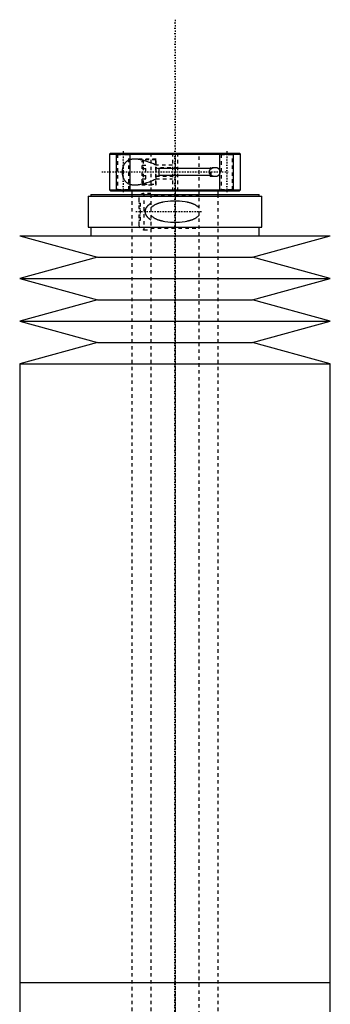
# Model space of a CAD drawing. Extents: x -125 to 125, y -136 to 715.
# Tile 11 of 11: x -45 to 45, y 429 to 715. Entities that reach past the tile are written whole.
import ezdxf

# ---------------------------------------------------------------- set-up
doc = ezdxf.new("R2010")
doc.units = 0
doc.linetypes.add('CENTER', pattern=[1.5, 0.45, -0.5, 0.05, -0.5])
doc.linetypes.add('DASHED', pattern=[2, 1, -1])
for name, color, linetype in [('AM_0', 7, 'CONTINUOUS'), ('AM_10', 7, 'CONTINUOUS'), ('AM_3', 7, 'DASHED'), ('AM_7', 7, 'CENTER')]:
    doc.layers.add(name, color=color, linetype=linetype)

msp = doc.modelspace()

# ---------------------------------------------------------------- linework, layer by layer
at = {"layer": 'AM_0', "color": 7, "linetype": 'CONTINUOUS'}
for p, q in [((-18.7, 676.5), (-19, 676.2)), ((-19, 676.2), (-19, 665.8)), ((-19, 676.2), (19, 676.2)), ((-18.7, 676.5), (18.7, 676.5)), ((19, 676.2), (18.7, 676.5)), ((19, 665.8), (19, 676.2)), ((-19, 665.8), (-18.7, 665.5)), ((-19, 665.8), (19, 665.8)), ((18.7, 665.5), (19, 665.8)), ((-25.15, 664), (-25.15, 655)), ((-25.15, 664), (25.15, 664)), ((-24.35, 664.5), (-24.35, 664)), ((-24.35, 664.5), (24.35, 664.5)), ((-18.7, 665.5), (18.7, 665.5)), ((-12.5, 665.5), (-12.5, 664.5)), ((12.5, 664.5), (12.5, 665.5)), ((24.35, 664), (24.35, 664.5)), ((25.15, 655), (25.15, 664)), ((-25.15, 655), (25.15, 655)), ((-24.35, 655), (-24.35, 652.5)), ((24.35, 652.5), (24.35, 655)), ((-45, 652.5), (-22.5, 646.3)), ((-45, 652.5), (45, 652.5)), ((22.5, 646.3), (45, 652.5)), ((-22.5, 646.3), (-45, 640.1)), ((-22.5, 646.3), (22.5, 646.3)), ((45, 640.1), (22.5, 646.3)), ((-45, 640.1), (-22.5, 633.9)), ((-45, 640.1), (45, 640.1)), ((22.5, 633.9), (45, 640.1)), ((-22.5, 633.9), (-45, 627.7)), ((-22.5, 633.9), (22.5, 633.9)), ((45, 627.7), (22.5, 633.9)), ((-45, 627.7), (-22.5, 621.5)), ((-45, 627.7), (45, 627.7)), ((22.5, 621.5), (45, 627.7)), ((-22.5, 621.5), (-45, 615.3)), ((-22.5, 621.5), (22.5, 621.5)), ((45, 615.3), (22.5, 621.5)), ((-45, 615.3), (-45, 435.75)), ((-45, 615.3), (45, 615.3)), ((45, 435.75), (45, 615.3)), ((-45, 435.75), (-45, 401.5)), ((-45, 435.75), (45, 435.75)), ((-45, 435.75), (0, 435.75)), ((45, 388), (45, 435.75))]:
    msp.add_line(p, q, dxfattribs=at)
at = {"layer": 'AM_10', "color": 7, "linetype": 'CONTINUOUS'}
for p, q in [((-17, 665.5), (-17, 676.5)), ((-13, 665.5), (-13, 676.5)), ((13, 665.5), (13, 676.5)), ((17, 665.5), (17, 676.5)), ((-5.5, 672.25), (-4.65, 671.97)), ((-4.65, 672.25), (-4.65, 669.75)), ((10.5, 671.97), (-4.65, 671.97)), ((-5.5, 669.75), (-4.65, 670.03)), ((10.5, 670.03), (-4.65, 670.03))]:
    msp.add_line(p, q, dxfattribs=at)
at = {"layer": 'AM_3', "color": 6, "linetype": 'DASHED'}
for p, q in [((-17, 676.5), (-16.62, 676.12)), ((-16.62, 676.12), (-16.62, 665.88)), ((-16.62, 676.12), (-13.38, 676.12)), ((-13.38, 676.12), (-13, 676.5)), ((-13.38, 665.88), (-13.38, 676.12)), ((-5.5, 674.75), (-11.66, 674.75)), ((-9.1, 674.5), (-9.5, 674.1)), ((-5.6, 674.5), (-9.1, 674.5)), ((-9.1, 667.5), (-9.1, 674.5)), ((-7, 676.5), (-7, -97.5)), ((-5.6, 667.5), (-5.6, 674.5)), ((-5.5, 667.25), (-5.5, 674.75)), ((-0.75, 676.5), (-0.75, 665.5)), ((0.75, 676.5), (0.75, 665.5)), ((7, -97.5), (7, 676.5)), ((13, 676.5), (13.38, 676.12)), ((13.38, 676.12), (13.38, 665.88)), ((13.38, 676.12), (16.62, 676.12)), ((16.62, 676.12), (17, 676.5)), ((16.62, 665.88), (16.62, 676.12)), ((-9.5, 667.9), (-9.5, 674.1)), ((-9.5, 673.02), (-8.5, 673.02)), ((-9.5, 672.01), (-8.5, 672.01)), ((-8.5, 668.98), (-8.5, 673.02)), ((-0.75, 673), (-5.5, 673)), ((0.75, 672.25), (-5.5, 672.25)), ((11.66, 672.25), (10.22, 672.25)), ((10.5, 671.97), (10.22, 672.25)), ((10.22, 669.75), (10.22, 672.25)), ((10.5, 670.03), (10.5, 671.97)), ((-9.5, 669.99), (-8.5, 669.99)), ((-9.5, 668.98), (-8.5, 668.98)), ((-5.5, 669.75), (0.75, 669.75)), ((-5.5, 669), (-0.75, 669)), ((10.22, 669.75), (10.5, 670.03)), ((10.22, 669.75), (11.66, 669.75)), ((-16.62, 665.88), (-17, 665.5)), ((-16.62, 665.88), (-13.38, 665.88)), ((-13, 665.5), (-13.38, 665.88)), ((-11.66, 667.25), (-5.5, 667.25)), ((-9.5, 667.9), (-9.1, 667.5)), ((-9.1, 667.5), (-5.6, 667.5)), ((13.38, 665.88), (13, 665.5)), ((13.38, 665.88), (16.62, 665.88)), ((17, 665.5), (16.62, 665.88)), ((-12.5, 664.5), (-12.5, -56.5)), ((-10.5, 663.25), (-10.5, 660.4)), ((-7, 664.75), (-9, 664.75)), ((-9, 664.75), (-9, 654.25)), ((7, 664.3), (-7, 664.3)), ((12.5, -56.5), (12.5, 664.5)), ((-10.5, 662), (-10, 662)), ((-10.5, 660.4), (-10, 660.4)), ((-10, 657), (-10, 662)), ((-10.5, 658.6), (-10.5, 655.75)), ((-10.5, 658.6), (-10, 658.6)), ((-10.5, 657), (-10, 657)), ((-7, 654.7), (7, 654.7)), ((-9, 654.25), (-7, 654.25))]:
    msp.add_line(p, q, dxfattribs=at)
for points in [[(-11.66, 674.75, 0), (-11.71, 674.75, 0), (-11.81, 674.75, 0), (-11.92, 674.74, 0), (-11.97, 674.74, 0), (-12.02, 674.74, 0), (-12.12, 674.73, 0), (-12.21, 674.72, 0), (-12.31, 674.71, 0), (-12.41, 674.7, 0), (-12.5, 674.69, 0), (-12.55, 674.68, 0), (-12.6, 674.67, 0), (-12.7, 674.65, 0), (-12.79, 674.63, 0), (-12.89, 674.6, 0), (-12.98, 674.58, 0), (-13.08, 674.55, 0), (-13.13, 674.53, 0), (-13.17, 674.51, 0), (-13.27, 674.48, 0), (-13.36, 674.44, 0), (-13.41, 674.42, 0), (-13.45, 674.4, 0), (-13.54, 674.35, 0), (-13.63, 674.31, 0), (-13.68, 674.28, 0), (-13.72, 674.26, 0), (-13.81, 674.2, 0), (-13.89, 674.15, 0), (-13.98, 674.09, 0), (-14.06, 674.02, 0), (-14.14, 673.96, 0), (-14.18, 673.92, 0), (-14.22, 673.89, 0), (-14.29, 673.81, 0), (-14.36, 673.74, 0), (-14.43, 673.66, 0), (-14.5, 673.58, 0), (-14.57, 673.5, 0), (-14.6, 673.45, 0), (-14.63, 673.41, 0), (-14.69, 673.32, 0), (-14.74, 673.23, 0), (-14.8, 673.13, 0), (-14.85, 673.03, 0), (-14.9, 672.93, 0), (-14.93, 672.88, 0), (-14.95, 672.82, 0), (-15, 672.71, 0), (-15.04, 672.59, 0), (-15.08, 672.48, 0), (-15.12, 672.36, 0), (-15.16, 672.23, 0), (-15.17, 672.17, 0), (-15.19, 672.11, 0), (-15.22, 671.98, 0), (-15.24, 671.85, 0), (-15.26, 671.72, 0), (-15.28, 671.59, 0), (-15.29, 671.46, 0), (-15.3, 671.39, 0), (-15.3, 671.32, 0), (-15.31, 671.19, 0), (-15.31, 671.06, 0), (-15.31, 671, 0), (-15.31, 670.94, 0), (-15.31, 670.81, 0), (-15.3, 670.68, 0), (-15.3, 670.61, 0), (-15.29, 670.54, 0), (-15.28, 670.41, 0), (-15.26, 670.28, 0), (-15.24, 670.15, 0), (-15.22, 670.02, 0), (-15.19, 669.89, 0), (-15.17, 669.83, 0), (-15.16, 669.77, 0), (-15.12, 669.64, 0), (-15.08, 669.52, 0), (-15.04, 669.41, 0), (-15, 669.29, 0), (-14.95, 669.18, 0), (-14.93, 669.12, 0), (-14.9, 669.07, 0), (-14.85, 668.97, 0), (-14.8, 668.87, 0), (-14.74, 668.77, 0), (-14.69, 668.68, 0), (-14.63, 668.59, 0), (-14.6, 668.55, 0), (-14.57, 668.5, 0), (-14.5, 668.42, 0), (-14.43, 668.34, 0), (-14.36, 668.26, 0), (-14.29, 668.19, 0), (-14.22, 668.11, 0), (-14.18, 668.08, 0), (-14.14, 668.04, 0), (-14.06, 667.98, 0), (-13.98, 667.91, 0), (-13.89, 667.85, 0), (-13.81, 667.8, 0), (-13.72, 667.74, 0), (-13.68, 667.72, 0), (-13.63, 667.69, 0), (-13.54, 667.65, 0), (-13.45, 667.6, 0), (-13.41, 667.58, 0), (-13.36, 667.56, 0), (-13.27, 667.52, 0), (-13.17, 667.49, 0), (-13.13, 667.47, 0), (-13.08, 667.45, 0), (-12.98, 667.42, 0), (-12.89, 667.4, 0), (-12.79, 667.37, 0), (-12.7, 667.35, 0), (-12.6, 667.33, 0), (-12.55, 667.32, 0), (-12.5, 667.31, 0), (-12.41, 667.3, 0), (-12.31, 667.29, 0), (-12.21, 667.28, 0), (-12.12, 667.27, 0), (-12.02, 667.26, 0), (-11.97, 667.26, 0), (-11.92, 667.26, 0), (-11.81, 667.25, 0), (-11.71, 667.25, 0), (-11.66, 667.25, 0)], [(-9.22, 674.39, 0), (-9.29, 674.4, 0), (-9.43, 674.44, 0), (-9.57, 674.47, 0), (-9.64, 674.49, 0), (-9.71, 674.51, 0), (-9.85, 674.54, 0), (-9.99, 674.57, 0), (-10.13, 674.59, 0), (-10.27, 674.62, 0), (-10.41, 674.64, 0), (-10.48, 674.65, 0), (-10.54, 674.66, 0), (-10.68, 674.68, 0), (-10.81, 674.7, 0), (-10.95, 674.71, 0), (-11.08, 674.72, 0), (-11.21, 674.73, 0), (-11.28, 674.74, 0), (-11.34, 674.74, 0), (-11.47, 674.75, 0), (-11.6, 674.75, 0), (-11.66, 674.75, 0)], [(-7, 673.64, 0), (-7.37, 673.78, 0), (-8.12, 674.05, 0), (-8.85, 674.28, 0), (-9.22, 674.39, 0)], [(-5.5, 672.98, 0), (-5.75, 673.1, 0), (-6.24, 673.32, 0), (-6.75, 673.54, 0), (-7, 673.64, 0)], [(10.22, 671.73, 0), (10.19, 671.7, 0), (10.13, 671.63, 0), (10.09, 671.59, 0), (10.08, 671.58, 0), (10.07, 671.57, 0), (10.06, 671.56, 0), (10.06, 671.56, 0), (10.05, 671.55, 0), (10.04, 671.53, 0), (10.04, 671.53, 0), (10.03, 671.52, 0), (10.02, 671.51, 0), (10.01, 671.5, 0), (10.01, 671.49, 0), (10, 671.48, 0), (9.99, 671.47, 0), (9.99, 671.46, 0), (9.98, 671.44, 0), (9.97, 671.43, 0), (9.96, 671.42, 0), (9.96, 671.41, 0), (9.95, 671.4, 0), (9.95, 671.39, 0), (9.94, 671.37, 0), (9.93, 671.36, 0), (9.93, 671.34, 0), (9.92, 671.33, 0), (9.92, 671.32, 0), (9.91, 671.32, 0), (9.91, 671.3, 0), (9.9, 671.29, 0), (9.89, 671.27, 0), (9.89, 671.26, 0), (9.88, 671.24, 0), (9.88, 671.23, 0), (9.88, 671.23, 0), (9.88, 671.21, 0), (9.87, 671.2, 0), (9.87, 671.18, 0), (9.86, 671.17, 0), (9.86, 671.15, 0), (9.86, 671.14, 0), (9.86, 671.13, 0), (9.86, 671.12, 0), (9.85, 671.1, 0), (9.85, 671.09, 0), (9.85, 671.07, 0), (9.85, 671.06, 0), (9.85, 671.05, 0), (9.85, 671.04, 0), (9.85, 671.02, 0), (9.85, 671.01, 0), (9.85, 671, 0), (9.85, 670.99, 0), (9.85, 670.98, 0), (9.85, 670.96, 0), (9.85, 670.95, 0), (9.85, 670.94, 0), (9.85, 670.93, 0), (9.85, 670.91, 0), (9.85, 670.9, 0), (9.86, 670.88, 0), (9.86, 670.87, 0), (9.86, 670.86, 0), (9.86, 670.85, 0), (9.86, 670.83, 0), (9.87, 670.82, 0), (9.87, 670.8, 0), (9.88, 670.79, 0), (9.88, 670.77, 0), (9.88, 670.77, 0), (9.88, 670.76, 0), (9.89, 670.74, 0), (9.89, 670.73, 0), (9.9, 670.71, 0), (9.91, 670.7, 0), (9.91, 670.68, 0), (9.92, 670.68, 0), (9.92, 670.67, 0), (9.93, 670.66, 0), (9.93, 670.64, 0), (9.94, 670.63, 0), (9.95, 670.61, 0), (9.95, 670.6, 0), (9.96, 670.59, 0), (9.96, 670.58, 0), (9.97, 670.57, 0), (9.98, 670.56, 0), (9.99, 670.54, 0), (9.99, 670.53, 0), (10, 670.52, 0), (10.01, 670.51, 0), (10.01, 670.5, 0), (10.02, 670.49, 0), (10.03, 670.48, 0), (10.04, 670.47, 0), (10.04, 670.47, 0), (10.05, 670.45, 0), (10.06, 670.44, 0), (10.06, 670.44, 0), (10.07, 670.43, 0), (10.08, 670.42, 0), (10.09, 670.41, 0), (10.13, 670.37, 0), (10.19, 670.3, 0), (10.22, 670.27, 0)], [(11.66, 672.25, 0), (11.62, 672.25, 0), (11.54, 672.25, 0), (11.46, 672.24, 0), (11.42, 672.24, 0), (11.38, 672.23, 0), (11.3, 672.22, 0), (11.21, 672.2, 0), (11.13, 672.18, 0), (11.04, 672.16, 0), (10.96, 672.14, 0), (10.92, 672.12, 0), (10.88, 672.11, 0), (10.79, 672.08, 0), (10.71, 672.04, 0), (10.63, 672, 0), (10.55, 671.96, 0), (10.47, 671.91, 0), (10.44, 671.89, 0), (10.4, 671.87, 0), (10.33, 671.81, 0), (10.26, 671.76, 0), (10.22, 671.73, 0)], [(11.66, 669.75, 0), (11.68, 669.75, 0), (11.72, 669.75, 0), (11.75, 669.75, 0), (11.77, 669.75, 0), (11.79, 669.75, 0), (11.82, 669.76, 0), (11.86, 669.76, 0), (11.9, 669.76, 0), (11.93, 669.77, 0), (11.97, 669.77, 0), (11.99, 669.78, 0), (12.01, 669.78, 0), (12.04, 669.79, 0), (12.08, 669.8, 0), (12.12, 669.8, 0), (12.15, 669.81, 0), (12.19, 669.82, 0), (12.21, 669.83, 0), (12.22, 669.84, 0), (12.26, 669.85, 0), (12.3, 669.86, 0), (12.31, 669.87, 0), (12.33, 669.87, 0), (12.36, 669.89, 0), (12.4, 669.91, 0), (12.42, 669.91, 0), (12.43, 669.92, 0), (12.47, 669.94, 0), (12.5, 669.96, 0), (12.53, 669.98, 0), (12.56, 670, 0), (12.59, 670.02, 0), (12.61, 670.03, 0), (12.62, 670.04, 0), (12.65, 670.06, 0), (12.68, 670.09, 0), (12.71, 670.11, 0), (12.74, 670.14, 0), (12.77, 670.16, 0), (12.78, 670.18, 0), (12.79, 670.19, 0), (12.82, 670.22, 0), (12.85, 670.25, 0), (12.87, 670.28, 0), (12.89, 670.31, 0), (12.92, 670.35, 0), (12.93, 670.37, 0), (12.94, 670.38, 0), (12.96, 670.42, 0), (12.98, 670.46, 0), (13, 670.5, 0), (13.02, 670.54, 0), (13.04, 670.58, 0), (13.04, 670.6, 0), (13.05, 670.62, 0), (13.06, 670.67, 0), (13.08, 670.71, 0), (13.09, 670.75, 0), (13.1, 670.8, 0), (13.1, 670.84, 0), (13.1, 670.86, 0), (13.11, 670.89, 0), (13.11, 670.93, 0), (13.11, 670.98, 0), (13.11, 671, 0), (13.11, 671.02, 0), (13.11, 671.07, 0), (13.11, 671.11, 0), (13.1, 671.14, 0), (13.1, 671.16, 0), (13.1, 671.2, 0), (13.09, 671.25, 0), (13.08, 671.29, 0), (13.06, 671.33, 0), (13.05, 671.38, 0), (13.04, 671.4, 0), (13.04, 671.42, 0), (13.02, 671.46, 0), (13, 671.5, 0), (12.98, 671.54, 0), (12.96, 671.58, 0), (12.94, 671.62, 0), (12.93, 671.63, 0), (12.92, 671.65, 0), (12.89, 671.69, 0), (12.87, 671.72, 0), (12.85, 671.75, 0), (12.82, 671.78, 0), (12.79, 671.81, 0), (12.78, 671.82, 0), (12.77, 671.84, 0), (12.74, 671.86, 0), (12.71, 671.89, 0), (12.68, 671.91, 0), (12.65, 671.94, 0), (12.62, 671.96, 0), (12.61, 671.97, 0), (12.59, 671.98, 0), (12.56, 672, 0), (12.53, 672.02, 0), (12.5, 672.04, 0), (12.47, 672.06, 0), (12.43, 672.08, 0), (12.42, 672.09, 0), (12.4, 672.09, 0), (12.36, 672.11, 0), (12.33, 672.13, 0), (12.31, 672.13, 0), (12.3, 672.14, 0), (12.26, 672.15, 0), (12.22, 672.16, 0), (12.21, 672.17, 0), (12.19, 672.18, 0), (12.15, 672.19, 0), (12.12, 672.2, 0), (12.08, 672.2, 0), (12.04, 672.21, 0), (12.01, 672.22, 0), (11.99, 672.22, 0), (11.97, 672.23, 0), (11.93, 672.23, 0), (11.9, 672.24, 0), (11.86, 672.24, 0), (11.82, 672.24, 0), (11.79, 672.25, 0), (11.77, 672.25, 0), (11.75, 672.25, 0), (11.72, 672.25, 0), (11.68, 672.25, 0), (11.66, 672.25, 0)], [(-11.66, 667.25, 0), (-11.51, 667.25, 0), (-11.19, 667.27, 0), (-10.87, 667.3, 0), (-10.71, 667.31, 0), (-10.55, 667.34, 0), (-10.21, 667.39, 0), (-9.88, 667.46, 0), (-9.54, 667.53, 0), (-9.19, 667.62, 0), (-8.84, 667.72, 0), (-8.67, 667.77, 0), (-8.49, 667.83, 0), (-8.14, 667.94, 0), (-7.79, 668.06, 0), (-7.43, 668.19, 0), (-7.08, 668.33, 0), (-6.72, 668.47, 0), (-6.55, 668.55, 0), (-6.37, 668.62, 0), (-6.02, 668.78, 0), (-5.67, 668.94, 0), (-5.5, 669.02, 0)], [(10.22, 670.27, 0), (10.27, 670.23, 0), (10.36, 670.16, 0), (10.45, 670.1, 0), (10.5, 670.07, 0)], [(10.5, 670.07, 0), (10.53, 670.05, 0), (10.59, 670.02, 0), (10.65, 669.99, 0), (10.69, 669.97, 0), (10.72, 669.96, 0), (10.78, 669.93, 0), (10.85, 669.9, 0), (10.91, 669.88, 0), (10.98, 669.86, 0), (11.05, 669.84, 0), (11.08, 669.83, 0), (11.11, 669.82, 0), (11.18, 669.8, 0), (11.24, 669.79, 0), (11.31, 669.78, 0), (11.38, 669.77, 0), (11.44, 669.76, 0), (11.47, 669.76, 0), (11.51, 669.76, 0), (11.57, 669.75, 0), (11.63, 669.75, 0), (11.66, 669.75, 0)], [(-7, 661.85, 0), (-7.15, 661.76, 0), (-7.31, 661.66, 0), (-7.36, 661.62, 0), (-7.41, 661.59, 0), (-7.43, 661.57, 0), (-7.45, 661.56, 0), (-7.5, 661.52, 0), (-7.54, 661.49, 0), (-7.59, 661.46, 0), (-7.63, 661.42, 0), (-7.68, 661.38, 0), (-7.7, 661.37, 0), (-7.72, 661.35, 0), (-7.76, 661.31, 0), (-7.8, 661.27, 0), (-7.82, 661.26, 0), (-7.84, 661.24, 0), (-7.88, 661.2, 0), (-7.92, 661.16, 0), (-7.94, 661.14, 0), (-7.96, 661.12, 0), (-8, 661.08, 0), (-8.04, 661.04, 0), (-8.07, 661, 0), (-8.11, 660.96, 0), (-8.14, 660.92, 0), (-8.16, 660.9, 0), (-8.18, 660.88, 0), (-8.21, 660.83, 0), (-8.24, 660.79, 0), (-8.27, 660.75, 0), (-8.3, 660.7, 0), (-8.33, 660.66, 0), (-8.35, 660.63, 0), (-8.36, 660.61, 0), (-8.39, 660.56, 0), (-8.42, 660.51, 0), (-8.45, 660.46, 0), (-8.47, 660.41, 0), (-8.5, 660.36, 0), (-8.51, 660.33, 0), (-8.52, 660.3, 0), (-8.54, 660.25, 0), (-8.57, 660.2, 0), (-8.58, 660.14, 0), (-8.6, 660.09, 0), (-8.62, 660.03, 0), (-8.63, 660, 0), (-8.63, 659.98, 0), (-8.65, 659.92, 0), (-8.66, 659.86, 0), (-8.67, 659.81, 0), (-8.68, 659.75, 0), (-8.68, 659.69, 0), (-8.69, 659.67, 0), (-8.69, 659.64, 0), (-8.69, 659.58, 0), (-8.69, 659.53, 0), (-8.69, 659.5, 0), (-8.69, 659.47, 0), (-8.69, 659.42, 0), (-8.69, 659.36, 0), (-8.69, 659.33, 0), (-8.68, 659.31, 0), (-8.68, 659.25, 0), (-8.67, 659.19, 0), (-8.66, 659.14, 0), (-8.65, 659.08, 0), (-8.63, 659.02, 0), (-8.63, 659, 0), (-8.62, 658.97, 0), (-8.6, 658.91, 0), (-8.58, 658.86, 0), (-8.57, 658.8, 0), (-8.54, 658.75, 0), (-8.52, 658.7, 0), (-8.51, 658.67, 0), (-8.5, 658.64, 0), (-8.47, 658.59, 0), (-8.45, 658.54, 0), (-8.42, 658.49, 0), (-8.39, 658.44, 0), (-8.36, 658.39, 0), (-8.35, 658.37, 0), (-8.33, 658.34, 0), (-8.3, 658.3, 0), (-8.27, 658.25, 0), (-8.24, 658.21, 0), (-8.21, 658.17, 0), (-8.18, 658.12, 0), (-8.16, 658.1, 0), (-8.14, 658.08, 0), (-8.11, 658.04, 0), (-8.07, 658, 0), (-8.04, 657.96, 0), (-8, 657.92, 0), (-7.96, 657.88, 0), (-7.94, 657.86, 0), (-7.92, 657.84, 0), (-7.88, 657.8, 0), (-7.84, 657.76, 0), (-7.82, 657.74, 0), (-7.8, 657.73, 0), (-7.76, 657.69, 0), (-7.72, 657.65, 0), (-7.7, 657.63, 0), (-7.68, 657.62, 0), (-7.63, 657.58, 0), (-7.59, 657.54, 0), (-7.54, 657.51, 0), (-7.5, 657.48, 0), (-7.45, 657.44, 0), (-7.43, 657.43, 0), (-7.41, 657.41, 0), (-7.36, 657.38, 0), (-7.31, 657.34, 0), (-7.15, 657.24, 0), (-7, 657.15, 0)], [(7, 660.5, 0), (6.96, 660.56, 0), (6.87, 660.67, 0), (6.77, 660.77, 0), (6.72, 660.82, 0), (6.68, 660.86, 0), (6.58, 660.95, 0), (6.47, 661.04, 0), (6.37, 661.12, 0), (6.26, 661.19, 0), (6.15, 661.26, 0), (6.1, 661.3, 0), (6.04, 661.33, 0), (5.93, 661.4, 0), (5.81, 661.46, 0), (5.69, 661.52, 0), (5.57, 661.58, 0), (5.45, 661.64, 0), (5.39, 661.66, 0), (5.33, 661.69, 0), (5.2, 661.74, 0), (5.08, 661.79, 0), (5.02, 661.81, 0), (4.95, 661.84, 0), (4.82, 661.88, 0), (4.69, 661.93, 0), (4.63, 661.95, 0), (4.56, 661.97, 0), (4.43, 662.01, 0), (4.3, 662.05, 0), (4.16, 662.08, 0), (4.02, 662.12, 0), (3.89, 662.15, 0), (3.82, 662.17, 0), (3.75, 662.18, 0), (3.61, 662.21, 0), (3.47, 662.24, 0), (2.98, 662.33, 0), (2.12, 662.45, 0), (1.26, 662.52, 0), (0.42, 662.55, 0), (0, 662.56, 0), (-0.42, 662.55, 0), (-1.26, 662.52, 0), (-2.12, 662.45, 0), (-2.98, 662.33, 0), (-3.47, 662.24, 0), (-3.61, 662.21, 0), (-3.75, 662.18, 0), (-3.82, 662.17, 0), (-3.89, 662.15, 0), (-4.02, 662.12, 0), (-4.16, 662.08, 0), (-4.3, 662.05, 0), (-4.43, 662.01, 0), (-4.56, 661.97, 0), (-4.63, 661.95, 0), (-4.69, 661.93, 0), (-4.82, 661.88, 0), (-4.95, 661.84, 0), (-5.02, 661.81, 0), (-5.08, 661.79, 0), (-5.2, 661.74, 0), (-5.33, 661.69, 0), (-5.39, 661.66, 0), (-5.45, 661.64, 0), (-5.57, 661.58, 0), (-5.69, 661.52, 0), (-5.81, 661.46, 0), (-5.93, 661.4, 0), (-6.04, 661.33, 0), (-6.1, 661.3, 0), (-6.15, 661.26, 0), (-6.26, 661.19, 0), (-6.37, 661.12, 0), (-6.47, 661.04, 0), (-6.58, 660.95, 0), (-6.68, 660.86, 0), (-6.72, 660.82, 0), (-6.77, 660.77, 0), (-6.87, 660.67, 0), (-6.96, 660.56, 0), (-7, 660.5, 0)], [(-7, 658.5, 0), (-6.96, 658.44, 0), (-6.87, 658.33, 0), (-6.77, 658.23, 0), (-6.72, 658.18, 0), (-6.68, 658.14, 0), (-6.58, 658.05, 0), (-6.47, 657.96, 0), (-6.37, 657.88, 0), (-6.26, 657.81, 0), (-6.15, 657.74, 0), (-6.1, 657.7, 0), (-6.04, 657.67, 0), (-5.93, 657.6, 0), (-5.81, 657.54, 0), (-5.69, 657.48, 0), (-5.57, 657.42, 0), (-5.45, 657.36, 0), (-5.39, 657.34, 0), (-5.33, 657.31, 0), (-5.2, 657.26, 0), (-5.08, 657.21, 0), (-5.02, 657.19, 0), (-4.95, 657.16, 0), (-4.82, 657.12, 0), (-4.69, 657.07, 0), (-4.63, 657.05, 0), (-4.56, 657.03, 0), (-4.43, 656.99, 0), (-4.3, 656.95, 0), (-4.16, 656.92, 0), (-4.02, 656.88, 0), (-3.89, 656.85, 0), (-3.82, 656.83, 0), (-3.75, 656.82, 0), (-3.61, 656.79, 0), (-3.47, 656.76, 0), (-2.98, 656.67, 0), (-2.12, 656.55, 0), (-1.26, 656.48, 0), (-0.42, 656.45, 0), (0, 656.44, 0), (0.42, 656.45, 0), (1.26, 656.48, 0), (2.12, 656.55, 0), (2.98, 656.67, 0), (3.47, 656.76, 0), (3.61, 656.79, 0), (3.75, 656.82, 0), (3.82, 656.83, 0), (3.89, 656.85, 0), (4.02, 656.88, 0), (4.16, 656.92, 0), (4.3, 656.95, 0), (4.43, 656.99, 0), (4.56, 657.03, 0), (4.63, 657.05, 0), (4.69, 657.07, 0), (4.82, 657.12, 0), (4.95, 657.16, 0), (5.02, 657.19, 0), (5.08, 657.21, 0), (5.2, 657.26, 0), (5.33, 657.31, 0), (5.39, 657.34, 0), (5.45, 657.36, 0), (5.57, 657.42, 0), (5.69, 657.48, 0), (5.81, 657.54, 0), (5.93, 657.6, 0), (6.04, 657.67, 0), (6.1, 657.7, 0), (6.15, 657.74, 0), (6.26, 657.81, 0), (6.37, 657.88, 0), (6.47, 657.96, 0), (6.58, 658.05, 0), (6.68, 658.14, 0), (6.72, 658.18, 0), (6.77, 658.23, 0), (6.87, 658.33, 0), (6.96, 658.44, 0), (7, 658.5, 0)]]:
    msp.add_polyline3d(points, dxfattribs=at)
for centre, radius, start, end in [((-5.6, 674.4), 0.1, 0, 90), ((-5.6, 667.6), 0.1, 270, 0), ((-9, 663.25), 1.5, 90, 180), ((-9, 655.75), 1.5, 180, 270)]:
    msp.add_arc(centre, radius, start, end, dxfattribs=at)
at = {"layer": 'AM_7', "color": 4, "linetype": 'CENTER'}
for p, q in [((0, 715.2), (0, -136.2)), ((-15, 677.05), (-15, 664.95)), ((0, 675.94), (0, 424.31)), ((15, 677.05), (15, 664.95)), ((-21.25, 671), (15.5, 671)), ((-11.38, 659.5), (7.87, 659.5)), ((0, 447.19), (0, 195.56))]:
    msp.add_line(p, q, dxfattribs=at)

doc.saveas('drawing.dxf')
